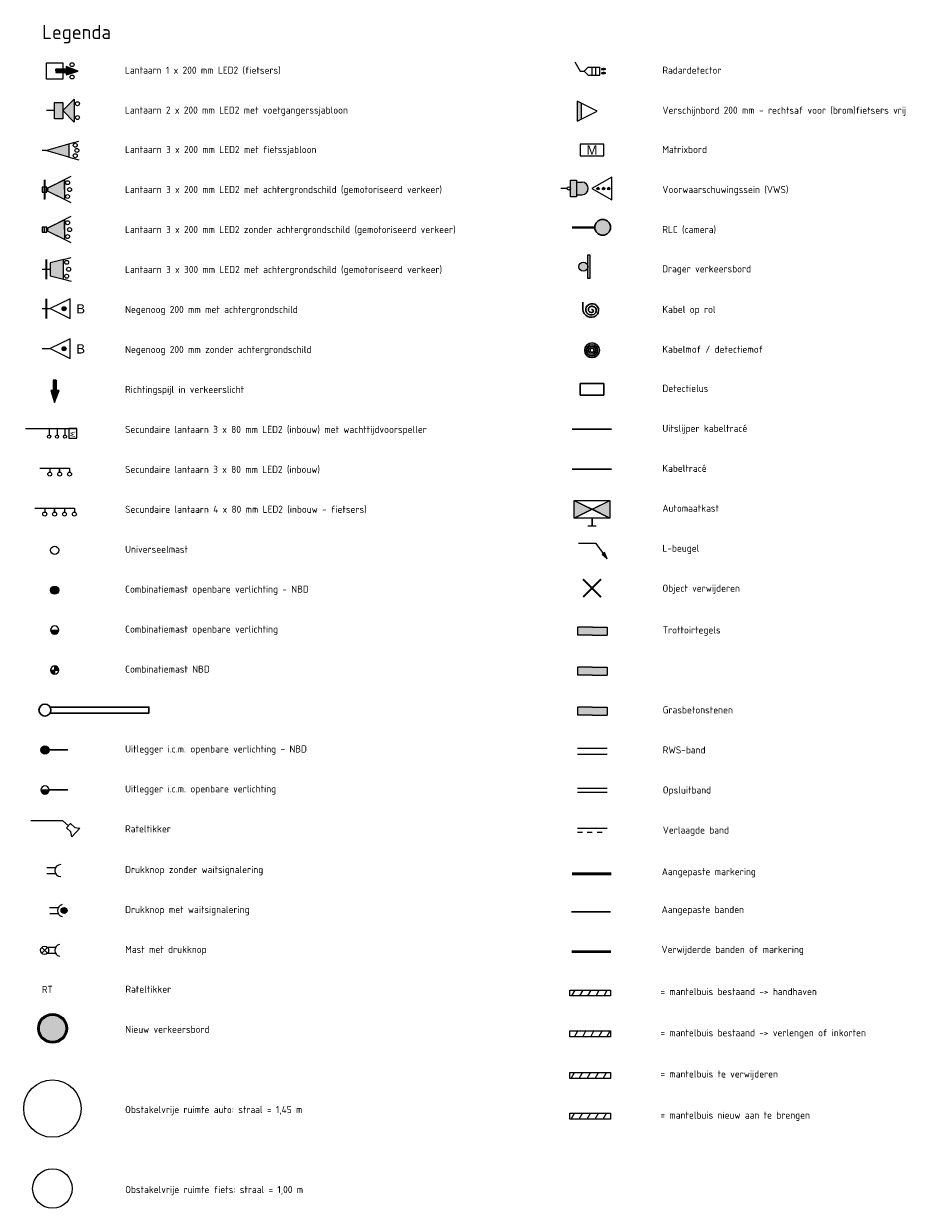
# Model space of a CAD drawing. Header units: metres. Extents: x 196669 to 197699, y 355514 to 356669.
# Tile 15 of 20: x 197446 to 197491, y 355663 to 355722. Entities that reach past the tile are written whole.
import ezdxf
from ezdxf.enums import TextEntityAlignment as Align

# ---------------------------------------------------------------- set-up
doc = ezdxf.new("R2010")
doc.units = ezdxf.units.M
doc.linetypes.add('VH-OPSLUITBAND', pattern=[10, 4, -2, 2, -2])
doc.linetypes.add('VW-5050_STREEP', pattern=[1, 0.5, -0.5])
for name, color, linetype, lineweight in [('B-WE-KL-MANTELBUIS-G', 104, 'Continuous', 25), ('BT-A08 (markering - bestaand)', 7, 'Continuous', 13), ('BT-C06 (tekst)', 7, 'Continuous', 13), ('N-WE-KL-MANTELBUIS-G', 4, 'Continuous', 25), ('N-WE-KL-VRI-G', 30, 'Continuous', 30), ('N-WE-KL-VRI_KABEL-G', 30, 'Continuous', 30), ('N-WE-KL-VRI_UITSLIJPER-G', 130, 'Continuous', 30), ('N-WE-VH-KANTOPSLUITING_OPSLUITBAND-G', 7, 'VH-OPSLUITBAND', 13), ('N-WE-VH-KANTOPSLUITING_RWS-BAND-G', 7, 'Continuous', 13), ('N-WE-VH-KANTOPSLUITING_VERLAAGDE_BAND-G', 7, 'Continuous', 13), ('N-WE-VH-VERHARDING_BETONSTRAATSTEEN-G', 7, 'Continuous', 13), ('N-WE-VH-VERHARDING_GRASBETONSTEEN-G', 7, 'Continuous', 13), ('N-WE-VH-VERHARDING_TEGEL-G', 7, 'Continuous', 13), ('N-WE-VW-MARKERING_LANGS_STREEP_DOORGETROKKEN_015-G', 1, 'Continuous', 13), ('N-WE-VW-VERKEERSTEKEN_BORD_D-S', 7, 'Continuous', 30), ('N-WE-VW-VERKEERSTEKEN_DRAAGCONSTRUCTIE-G', 7, 'Continuous', 30), ('N-WE-VW-VERKEERSTEKEN_DRAAGCONSTRUCTIE-S', 7, 'Continuous', 30), ('N-WE-VW-VRI-SYMBOOL-G', 7, 'Continuous', 13), ('N-WE-VW-VRI-V', 7, 'Continuous', 30), ('N-WE-VW-VRI_DETECTIELUS-G', 3, 'Continuous', 30), ('V-WE-KL-MANTELBUIS-G', 1, 'Continuous', 25), ('vh-nw-randverharding', 6, 'Continuous', 30), ('X-XX-AL-OBSTAKEL VRIJE ZONE MAST', 5, 'Continuous', 0), ('X-XX-AL-T18', 7, 'Continuous', 13)]:
    doc.layers.add(name, color=color, linetype=linetype, lineweight=lineweight)
doc.layers.add('VRI-Lantaarn', color=7, linetype='Continuous', lineweight=0, true_color=0x000000)
doc.styles.add('Arial', font='arial.ttf')
doc.styles.add('ISO', font='ISO.shx')
doc.styles.add('NLCS-ISO-M200-T18', font='NLCS-ISO.ttf', dxfattribs={"height": 0.36})

# ---------------------------------------------------------------- blocks, each defined once
blk = doc.blocks.new('SVW-VERKEERSTEKEN_DRAAGCONSTRUCTIE_STATISCH_1')
at = {"layer": 'N-WE-VW-VERKEERSTEKEN_DRAAGCONSTRUCTIE-G', "linetype": 'Continuous', "lineweight": 0, "extrusion": (0, 0, -1)}
h = blk.add_hatch(color=256, dxfattribs=at)
h.paths.add_polyline_path([(-0.031, -0.254, 0.035523), (0.006, -0.256, 0.024737), (0.031, -0.254), (0.658, -0.254), (0.658, -0.368), (-0.665, -0.368), (-0.665, -0.254)])
h.paths.add_polyline_path([(-0.031, -0.254, -0.931391), (-0.006, 0.256, -0.951721), (0.031, -0.254)])
at = {"layer": 'N-WE-VW-VERKEERSTEKEN_DRAAGCONSTRUCTIE-G', "linetype": 'Continuous', "lineweight": 0}
blk.add_hatch(color=256, dxfattribs=at).paths.add_polyline_path([(0.665, -0.368), (0.665, -0.254), (0.031, -0.254, -0.035523), (-0.006, -0.256, -0.024737), (-0.031, -0.254), (-0.658, -0.254), (-0.658, -0.368)])
blk.add_circle((0, 0), 0.256, dxfattribs=at)
blk.add_3dface([(-0.658, -0.254), (0.665, -0.254), (0.665, -0.368), (-0.658, -0.368)], dxfattribs=at)
blk = doc.blocks.new('Combinatiemast openbare verlichting - NBD_1')
at = {"layer": 'N-WE-VW-VRI-SYMBOOL-G', "linetype": 'Continuous', "extrusion": (0, 0, -1)}
blk.add_hatch(color=256, dxfattribs=at).paths.add_polyline_path([(0.207, 0, 1), (-0.207, 0, 1)])
at = {"layer": 'N-WE-VW-VRI-SYMBOOL-G'}
blk.add_circle((0, 0), 0.207, dxfattribs=at)
blk = doc.blocks.new('Combinatiemast openbare verlichting_2')
at = {"layer": 'N-WE-VW-VRI-SYMBOOL-G', "linetype": 'Continuous'}
blk.add_hatch(color=256, dxfattribs=at).paths.add_polyline_path([(-0.207, 0, 1), (0.207, 0)])
at = {"layer": 'N-WE-VW-VRI-SYMBOOL-G'}
blk.add_line((-0.207, 0), (0.207, 0), dxfattribs=at)
for start, end in [(360, 180), (180, 360)]:
    blk.add_arc((0, 0), 0.207, start, end, dxfattribs=at)
blk = doc.blocks.new('Combinatiemast NBD_1')
at = {"layer": 'N-WE-VW-VRI-SYMBOOL-G', "linetype": 'Continuous', "extrusion": (0, 0, -1)}
blk.add_hatch(color=256, dxfattribs=at).paths.add_polyline_path([(0.207, 0), (0, 0), (0, -0.207, 0.414214)])
at = {"layer": 'N-WE-VW-VRI-SYMBOOL-G', "linetype": 'Continuous'}
blk.add_hatch(color=256, dxfattribs=at).paths.add_polyline_path([(0.207, 0, 0.414214), (0, 0.207), (0, 0)])
at = {"layer": 'N-WE-VW-VRI-SYMBOOL-G'}
for p, q in [((-0.207, 0), (0, 0)), ((0, 0), (0, 0.207)), ((0, -0.207), (0, 0)), ((0, 0), (0.207, 0))]:
    blk.add_line(p, q, dxfattribs=at)
for start, end in [(90, 180), (180, 270), (360, 90), (270, 360)]:
    blk.add_arc((0, 0), 0.207, start, end, dxfattribs=at)
blk = doc.blocks.new('V_MAST_3_1')
at = {"color": 0, "linetype": 'ByBlock', "lineweight": -2}
blk.add_circle((0, 0), 0.3, dxfattribs=at)
blk = doc.blocks.new('uitlegger_1')
at = {"color": 0, "linetype": 'ByBlock', "lineweight": -2, "ltscale": 0.2, "flags": 128}
blk.add_lwpolyline([(0.26, 0.15), (5.26, 0.15), (5.26, -0.15), (0.26, -0.15)], dxfattribs=at)
at = {"color": 0, "linetype": 'ByBlock', "lineweight": -2}
blk.add_blockref('V_MAST_3_1', (0, 0), dxfattribs=at)
blk = doc.blocks.new('Uitlegger i.c.m. openbare verlichting - NBD_1')
at = {"layer": 'N-WE-VW-VRI-SYMBOOL-G', "linetype": 'Continuous', "extrusion": (0, 0, -1)}
blk.add_hatch(color=256, dxfattribs=at).paths.add_polyline_path([(0.207, 0, 1), (-0.207, 0, 1)])
at = {"layer": 'N-WE-VW-VRI-SYMBOOL-G', "lineweight": 30}
blk.add_line((0.207, 0), (1.163, 0), dxfattribs=at)
at = {"layer": 'N-WE-VW-VRI-SYMBOOL-G'}
blk.add_circle((0, 0), 0.207, dxfattribs=at)
blk = doc.blocks.new('Uitlegger i.c.m. openbare verlichting_1')
at = {"layer": 'N-WE-VW-VRI-SYMBOOL-G', "linetype": 'Continuous'}
blk.add_hatch(color=256, dxfattribs=at).paths.add_polyline_path([(-0.207, 0, 1), (0.207, 0)])
at = {"layer": 'N-WE-VW-VRI-SYMBOOL-G'}
blk.add_line((-0.207, 0), (0.207, 0), dxfattribs=at)
at = {"layer": 'N-WE-VW-VRI-SYMBOOL-G', "lineweight": 30}
blk.add_line((0.207, 0), (1.163, 0), dxfattribs=at)
at = {"layer": 'N-WE-VW-VRI-SYMBOOL-G'}
for start, end in [(360, 180), (180, 360)]:
    blk.add_arc((0, 0), 0.207, start, end, dxfattribs=at)
blk = doc.blocks.new('Rateltikker_1')
at = {"layer": 'N-WE-VW-VRI-SYMBOOL-G', "flags": 128}
blk.add_lwpolyline([(1.757, 0.787), (1.383, 0.857), (0, 0)], dxfattribs=at)
blk.add_lwpolyline([(2.079, 0.879), (2.303, 0.99), (2.193, 0.4), (2.024, 0.584), (1.729, 0.639), (1.784, 0.934)], close=True, dxfattribs=at)
blk = doc.blocks.new('Drukknop zonder waitsignalering_1')
for p, q in [((0.142, 0.15), (0.582, 0.15)), ((0.142, -0.15), (0.582, -0.15))]:
    blk.add_line(p, q)
at = {"layer": 'N-WE-VW-VRI-SYMBOOL-G'}
blk.add_arc((0.849, 0), 0.306, 90, 270, dxfattribs=at)
blk = doc.blocks.new('Drukknop met waitsignalering_1')
at = {"layer": 'N-WE-VW-VRI-SYMBOOL-G', "linetype": 'Continuous', "extrusion": (0, 0, -1)}
blk.add_hatch(color=256, dxfattribs=at).paths.add_polyline_path([(-1.018, 0.002, 1), (-0.718, 0.002, 1)])
at = {"layer": 'N-WE-VW-VRI-SYMBOOL-G'}
for p, q in [((0.134, 0.157), (0.574, 0.157)), ((0.15, -0.143), (0.565, -0.143))]:
    blk.add_line(p, q, dxfattribs=at)
blk.add_circle((0.868, 0.002), 0.15, dxfattribs=at)
blk.add_arc((0.836, 0), 0.306, 101.09443, 258.90557, dxfattribs=at)
blk = doc.blocks.new('Universeelmast_1')
at = {"layer": 'N-WE-VW-VRI-SYMBOOL-G'}
blk.add_circle((0, 0), 0.207, dxfattribs=at)
blk = doc.blocks.new('Secundaire lantaarn 4 x 80 mm LED2 (inbouw - fietsers)_1')
at = {"layer": 'N-WE-VW-VRI-SYMBOOL-G'}
for p, q in [((0, 0), (2, -0.004)), ((0.5, -0.001), (0.5, -0.201)), ((1, -0.202), (1, -0.002)), ((1, -0.002), (1, -0.202)), ((1.5, -0.003), (1.5, -0.203)), ((2, -0.004), (2, -0.204))]:
    blk.add_line(p, q, dxfattribs=at)
for centre in [(0.5, -0.301), (1, -0.302), (1.5, -0.303), (2, -0.304)]:
    blk.add_circle(centre, 0.1, dxfattribs=at)
blk = doc.blocks.new('Secundaire lantaarn 3 x 80 mm LED2 (inbouw)_1')
at = {"layer": 'N-WE-VW-VRI-SYMBOOL-G'}
for p, q in [((0, 0), (1.5, -0.003)), ((0.5, -0.001), (0.5, -0.201)), ((1, -0.002), (1, -0.202)), ((1, -0.202), (1, -0.002)), ((1.5, -0.003), (1.5, -0.203))]:
    blk.add_line(p, q, dxfattribs=at)
for centre in [(0.5, -0.301), (1, -0.302), (1.5, -0.303)]:
    blk.add_circle(centre, 0.1, dxfattribs=at)
blk = doc.blocks.new('Negenoog 200 mm zonder achtergrondschild_1')
at = {"layer": 'N-WE-VW-VRI-SYMBOOL-G', "linetype": 'Continuous', "extrusion": (0, 0, -1)}
h = blk.add_hatch(color=256, dxfattribs=at)
edge = h.paths.add_edge_path()
edge.add_arc((-1.108, -0.008), 0.1, 0, 360)
at = {"layer": 'N-WE-VW-VRI-SYMBOOL-G'}
for p, q in [((0, 0), (0.413, -0.002)), ((1.413, 0.498), (0.413, -0.002)), ((1.413, -0.499), (1.413, 0.498)), ((0.413, -0.002), (1.413, -0.499))]:
    blk.add_line(p, q, dxfattribs=at)
blk.add_circle((1.108, -0.008), 0.1, dxfattribs=at)
at = {"layer": 'N-WE-VW-VRI-SYMBOOL-G', "linetype": 'Continuous', "style": 'Arial'}
blk.add_text('B', height=0.47, rotation=0.00004, dxfattribs=at).set_placement((2.171, -0.014), align=Align.MIDDLE_RIGHT)
blk = doc.blocks.new('A$C66B47F79_1')
at = {"layer": 'VRI-Lantaarn', "linetype": 'Continuous'}
blk.add_line((0, -0.5), (0, 0.5), dxfattribs=at)
at = {"layer": 'VRI-Lantaarn', "linetype": 'Continuous', "const_width": 0.1, "flags": 128}
blk.add_lwpolyline([(0, 0.5), (0, -0.5)], dxfattribs=at)
blk = doc.blocks.new('Negenoog 200 mm met achtergrondschild_1')
at = {"layer": 'N-WE-VW-VRI-SYMBOOL-G', "linetype": 'Continuous', "extrusion": (0, 0, -1)}
blk.add_hatch(color=256, dxfattribs=at).paths.add_polyline_path([(-1.208, -0.008, 1), (-1.008, -0.008, 1)])
at = {"layer": 'N-WE-VW-VRI-SYMBOOL-G'}
for p, q in [((0, 0), (0.413, -0.002)), ((1.413, 0.498), (0.413, -0.002)), ((1.413, -0.499), (1.413, 0.498)), ((0.413, -0.002), (1.413, -0.499))]:
    blk.add_line(p, q, dxfattribs=at)
blk.add_circle((1.108, -0.008), 0.1, dxfattribs=at)
blk.add_blockref('A$C66B47F79_1', (0.21, -0.007), dxfattribs=at)
at = {"layer": 'N-WE-VW-VRI-SYMBOOL-G', "linetype": 'Continuous', "style": 'Arial'}
blk.add_text('B', height=0.47, rotation=0.00004, dxfattribs=at).set_placement((2.171, -0.014), align=Align.MIDDLE_RIGHT)
blk = doc.blocks.new('Lantaarn 3 x 200 mm LED2 zonder achtergrondschild (gemotoriseerd verkeer)_1')
at = {"layer": 'N-WE-VW-VRI-SYMBOOL-G', "linetype": 'Continuous'}
h = blk.add_hatch(color=256, dxfattribs=at)
h.paths.add_polyline_path([(0.245, -0.123), (0, -0.123), (0, 0.123), (0.245, 0.123)])
h.paths.add_polyline_path([(0.301, 0.089, -0.116434), (0.323, 0, -0.116434), (0.301, -0.089), (1.123, -0.5), (1.123, 0.5)])
blk.add_hatch(color=256, dxfattribs=at).paths.add_polyline_path([(0.323, 0, 0.116434), (0.301, 0.089), (0.245, 0.061), (0.245, -0.061), (0.301, -0.089, 0.116434)])
at = {"layer": 'N-WE-VW-VRI-SYMBOOL-G'}
for p, q in [((0.245, 0.061), (1.473, 0.675)), ((0.123, -0.123), (0.123, 0.123)), ((1.123, 0.5), (0.245, 0.061)), ((1.123, 0.5), (1.123, -0.5)), ((1.123, 0), (1.123, 0.5)), ((1.473, -0.675), (0.245, -0.061)), ((1.123, -0.5), (0.245, -0.061)), ((1.123, 0), (1.123, -0.5))]:
    blk.add_line(p, q, dxfattribs=at)
for centre in [(1.288, 0.35), (1.388, 0), (1.288, -0.35)]:
    blk.add_circle(centre, 0.1, dxfattribs=at)
blk.add_3dface([(0, 0.123), (0, -0.123), (0.245, -0.123), (0.245, 0.123)], dxfattribs=at)
blk = doc.blocks.new('Lantaarn 3 x 200 mm LED2 met achtergrondschild (gemotoriseerd verkeer)_1')
at = {"layer": 'N-WE-VW-VRI-SYMBOOL-G', "linetype": 'Continuous'}
h = blk.add_hatch(color=256, dxfattribs=at)
h.paths.add_polyline_path([(0, -0.123), (0, 0.123), (0.245, 0.123), (0.245, -0.123)])
h.paths.add_polyline_path([(0.301, 0.089, -0.116434), (0.323, 0, -0.116434), (0.301, -0.089), (1.123, -0.5), (1.123, 0), (1.123, 0.5)])
blk.add_hatch(color=256, dxfattribs=at).paths.add_polyline_path([(0.323, 0, 0.116434), (0.301, 0.089), (0.245, 0.061), (0.245, -0.061), (0.301, -0.089, 0.116434)])
at = {"layer": 'N-WE-VW-VRI-SYMBOOL-G'}
for p, q in [((0.245, 0.061), (1.473, 0.675)), ((0.123, -0.123), (0.123, 0.123)), ((1.123, 0.5), (0.245, 0.061)), ((1.123, 0), (1.123, 0.5)), ((1.123, 0.5), (1.123, -0.5)), ((1.123, 0), (1.123, -0.5)), ((1.123, -0.5), (0.245, -0.061)), ((1.473, -0.675), (0.245, -0.061))]:
    blk.add_line(p, q, dxfattribs=at)
for centre in [(1.288, 0.35), (1.388, 0), (1.288, -0.35)]:
    blk.add_circle(centre, 0.1, dxfattribs=at)
blk.add_3dface([(0, 0.123), (0, -0.123), (0.245, -0.123), (0.245, 0.123)], dxfattribs=at)
blk.add_blockref('A$C66B47F79_1', (0.123, 0), dxfattribs=at)
blk = doc.blocks.new('Lantaarn 3 x 200 mm LED2 met fietssjabloon_1')
at = {"layer": 'N-WE-VW-VRI-SYMBOOL-G'}
for p, q in [((0.186, 0), (0, 0)), ((1.343, 0.331), (1.859, 0.469)), ((1.343, -0.331), (1.859, -0.469))]:
    blk.add_line(p, q, dxfattribs=at)
at = {"layer": 'N-WE-VW-VRI-SYMBOOL-G', "flags": 128}
blk.add_lwpolyline([(0.186, 0), (1.343, 0.331), (1.343, -0.331)], close=True, dxfattribs=at)
at = {"layer": 'N-WE-VW-VRI-SYMBOOL-G'}
for centre in [(1.674, 0.265), (1.757, 0), (1.674, -0.265)]:
    blk.add_circle(centre, 0.1, dxfattribs=at)
blk.add_solid([(0.186, 0), (1.343, 0.331), (1.343, -0.331)], dxfattribs=at)
blk = doc.blocks.new('Lantaarn 1 x 200 mm LED2 (fietsers)_1')
at = {"layer": 'N-WE-VW-VRI-SYMBOOL-G'}
for p, q in [((0.478, 0.005), (0.478, 0.078)), ((0.478, 0.078), (1.001, 0.078)), ((0.478, 0.005), (0.478, -0.087)), ((1.001, 0.215), (1.001, 0.078)), ((1.606, -0.02), (1.001, 0.215)), ((1.001, 0.215), (1.001, 0.078)), ((0.478, -0.087), (1.001, -0.087)), ((1.001, -0.205), (1.606, -0.02)), ((1.001, -0.087), (1.001, -0.205)), ((1.001, -0.087), (1.001, -0.205))]:
    blk.add_line(p, q, dxfattribs=at)
at = {"layer": 'N-WE-VW-VRI-SYMBOOL-G', "flags": 128}
for points in [[(0.478, 0.078), (0.478, -0.087), (1.001, -0.087), (1.001, 0.078)], [(1.001, -0.205), (1.606, -0.02), (1.001, 0.215)]]:
    blk.add_lwpolyline(points, close=True, dxfattribs=at)
at = {"layer": 'N-WE-VW-VRI-SYMBOOL-G'}
for centre in [(1.298, 0.313), (1.298, -0.312)]:
    blk.add_circle(centre, 0.1, dxfattribs=at)
at = {"layer": 'N-WE-VW-VRI-SYMBOOL-G', "extrusion": (0, 0, -1)}
blk.add_solid([(-0.478, 0.078), (-0.478, -0.087), (-1.001, 0.078), (-1.001, -0.087)], dxfattribs=at)
at = {"layer": 'N-WE-VW-VRI-SYMBOOL-G'}
blk.add_solid([(1.001, -0.205), (1.606, -0.02), (1.001, 0.215)], dxfattribs=at)
blk.add_3dface([(0, 0.413), (0.827, 0.413), (0.827, -0.413), (0, -0.413)], dxfattribs=at)
blk = doc.blocks.new('Mast met drukknop_1')
at = {"layer": 'N-WE-VW-VRI-SYMBOOL-G'}
for p, q in [((-0.146, -0.146), (0.146, 0.146)), ((-0.146, 0.146), (0.146, -0.146)), ((0.142, 0.15), (0.556, 0.15)), ((0.143, -0.15), (0.548, -0.15))]:
    blk.add_line(p, q, dxfattribs=at)
blk.add_circle((0, 0), 0.207, dxfattribs=at)
blk.add_arc((0.818, -0.007), 0.306, 101.09443, 258.90557, dxfattribs=at)
blk = doc.blocks.new('Radardetector_1')
at = {"layer": 'N-WE-VW-VRI-SYMBOOL-G'}
for p, q in [((0, 0), (0.273, -0.48)), ((0.273, -0.48), (0.473, -0.48)), ((0.473, -0.48), (0.673, -0.28)), ((0.473, -0.48), (0.673, -0.68)), ((0.673, -0.28), (0.873, -0.28)), ((0.873, -0.68), (0.873, -0.28)), ((0.873, -0.28), (1.073, -0.28)), ((1.073, -0.68), (1.073, -0.28)), ((1.073, -0.28), (1.273, -0.28)), ((1.273, -0.68), (1.273, -0.28)), ((1.353, -0.363), (1.457, -0.362)), ((1.353, -0.363), (1.353, -0.396)), ((1.353, -0.396), (1.458, -0.395)), ((1.353, -0.563), (1.457, -0.562)), ((1.353, -0.563), (1.353, -0.596)), ((1.353, -0.596), (1.458, -0.595)), ((1.457, -0.334), (1.457, -0.362)), ((1.578, -0.38), (1.457, -0.334)), ((1.457, -0.334), (1.457, -0.362)), ((1.457, -0.534), (1.457, -0.562)), ((1.578, -0.58), (1.457, -0.534)), ((1.457, -0.534), (1.457, -0.562)), ((1.458, -0.418), (1.578, -0.38)), ((1.458, -0.395), (1.458, -0.418)), ((1.458, -0.395), (1.458, -0.418)), ((1.458, -0.618), (1.578, -0.58)), ((1.458, -0.595), (1.458, -0.618)), ((1.458, -0.595), (1.458, -0.618)), ((0.673, -0.68), (0.873, -0.68)), ((0.873, -0.68), (1.073, -0.68)), ((1.073, -0.68), (1.273, -0.68))]:
    blk.add_line(p, q, dxfattribs=at)
at = {"layer": 'N-WE-VW-VRI-SYMBOOL-G', "flags": 128}
for points in [[(1.353, -0.363), (1.353, -0.396), (1.458, -0.395), (1.457, -0.362)], [(1.353, -0.563), (1.353, -0.596), (1.458, -0.595), (1.457, -0.562)], [(1.458, -0.418), (1.578, -0.38), (1.457, -0.334)], [(1.458, -0.618), (1.578, -0.58), (1.457, -0.534)]]:
    blk.add_lwpolyline(points, close=True, dxfattribs=at)
at = {"layer": 'N-WE-VW-VRI-SYMBOOL-G', "extrusion": (0, 0, -1)}
for points in [[(-1.353, -0.363), (-1.353, -0.396), (-1.457, -0.362), (-1.458, -0.395)], [(-1.353, -0.563), (-1.353, -0.596), (-1.457, -0.562), (-1.458, -0.595)], [(-1.458, -0.418), (-1.578, -0.38), (-1.457, -0.334)], [(-1.458, -0.618), (-1.578, -0.58), (-1.457, -0.534)]]:
    blk.add_solid(points, dxfattribs=at)
blk = doc.blocks.new('L-beugel_1')
at = {"layer": 'N-WE-VW-VRI-SYMBOOL-G', "linetype": 'Continuous', "extrusion": (0, 0, -1)}
blk.add_hatch(color=256, dxfattribs=at).paths.add_polyline_path([(-1.439, -0.772), (-1.318, -0.465), (-1.188, -0.559)])
at = {"layer": 'N-WE-VW-VRI-SYMBOOL-G'}
for p, q in [((0.884, 0), (0, 0)), ((1.253, -0.512), (0.884, 0)), ((1.318, -0.465), (1.188, -0.559)), ((1.439, -0.772), (1.188, -0.559)), ((1.439, -0.772), (1.253, -0.512)), ((1.439, -0.772), (1.318, -0.465))]:
    blk.add_line(p, q, dxfattribs=at)
blk = doc.blocks.new('N-SVW-VERKEERSTEKEN_BORD_D02R-SO')
at = {"linetype": 'Continuous', "true_color": 0x007dc8, "extrusion": (0, 0, -1)}
blk.add_hatch(color=152, dxfattribs=at).paths.add_polyline_path([(2.18, 1.41), (1.37, 2.22), (0, 0.85), (0, 3.35, -0.414322), (3.35, 0, -0.414105), (0, -3.35), (0, -1.59), (1.9, -1.25, 0.656866), (1.99, -0.84), (0.72, -0.05)])
at = {"linetype": 'Continuous', "true_color": 0x007dc8}
for points in [[(3.36, 1.15), (3.55, 1.22, 0.577878), (-2.83, 2.46), (-2.68, 2.33, -0.577878)], [(0, 3.35), (0, 0.85), (0.09, 0.76), (0.86, 2, -0.66261), (1.28, 1.94), (1.93, -1.63, -0.52003), (1.67, -1.89), (0, -1.59), (0, -3.35, 0.414322), (3.35, 0, 0.414105)], [(-2.68, 2.33), (-2.83, 2.46, 0.180494), (-3.75, 0, 0.414214), (0, -3.75), (0, -3.55, -0.414214), (-3.55, 0, -0.180494)], [(3.75, 0, 0.083022), (3.55, 1.22), (3.36, 1.15, -0.083022), (3.55, 0, -0.414214), (0, -3.55), (0, -3.75, 0.414214)]]:
    blk.add_hatch(color=152, dxfattribs=at).paths.add_polyline_path(points)
at = {"linetype": 'Continuous', "true_color": 0xffffff}
for points in [[(-2.68, 2.33), (-2.53, 2.19, -0.577878), (3.17, 1.09), (3.36, 1.15, 0.577878)], [(0, 0.85), (-1.37, 2.22), (-2.18, 1.41), (-0.72, -0.05), (-1.99, -0.84, 0.656866), (-1.9, -1.25), (0, -1.59)], [(1.28, 1.94, 0.66261), (0.86, 2), (0.09, 0.76), (0, 0.85), (0, -1.59), (1.67, -1.89, 0.52003), (1.93, -1.63)], [(3.36, 1.15), (3.17, 1.09, -0.083022), (3.35, 0, -0.414214), (0, -3.35), (0, -3.55, 0.414214), (3.55, 0, 0.083022)]]:
    blk.add_hatch(color=7, dxfattribs=at).paths.add_polyline_path(points)
at = {"linetype": 'Continuous', "true_color": 0xffffff, "extrusion": (0, 0, -1)}
blk.add_hatch(color=7, dxfattribs=at).paths.add_polyline_path([(3.35, 0, 0.180494), (2.53, 2.19), (2.68, 2.33, -0.180494), (3.55, 0, -0.414214), (0, -3.55), (0, -3.35, 0.414214)])
at = {"color": 152, "lineweight": 0, "true_color": 0x007dc8}
blk.add_circle((0, 0), 3.75, dxfattribs=at)
at = {"color": 7, "lineweight": 0, "true_color": 0xffffff}
for radius in [3.55, 3.35]:
    blk.add_circle((0, 0), radius, dxfattribs=at)
blk = doc.blocks.new('Richtingspijl in verkeerslicht_3')
at = {"layer": 'N-WE-VW-VRI-SYMBOOL-G'}
for p, q in [((-0.2, 0), (-0.016, -0.605)), ((-0.083, 0), (-0.2, 0)), ((-0.083, 0), (-0.2, 0)), ((0.083, 0.523), (-0.083, 0.523)), ((-0.083, 0.523), (-0.083, 0)), ((0.083, 0.523), (0.083, 0)), ((-0.016, -0.605), (0.219, 0)), ((0.219, 0), (0.083, 0)), ((0.219, 0), (0.083, 0))]:
    blk.add_line(p, q, dxfattribs=at)
at = {"layer": 'N-WE-VW-VRI-SYMBOOL-G', "flags": 128}
for points in [[(-0.2, 0), (-0.016, -0.605), (0.219, 0)], [(0.083, 0.523), (-0.083, 0.523), (-0.083, 0), (0.083, 0)]]:
    blk.add_lwpolyline(points, close=True, dxfattribs=at)
at = {"layer": 'N-WE-VW-VRI-SYMBOOL-G', "extrusion": (0, 0, -1)}
blk.add_solid([(0.2, 0), (0.016, -0.605), (-0.219, 0)], dxfattribs=at)
at = {"layer": 'N-WE-VW-VRI-SYMBOOL-G'}
blk.add_solid([(0.083, 0.523), (-0.083, 0.523), (0.083, 0), (-0.083, 0)], dxfattribs=at)
blk = doc.blocks.new('Lantaarn 3 x 300 mm LED2 met achtergrondschild (gemotoriseerd verkeer)_1')
at = {"layer": 'N-WE-VW-VRI-SYMBOOL-G'}
for p, q in [((0, 0), (0.413, -0.002)), ((0.413, 0.324), (0.413, -0.337)), ((1.075, 0.49), (1.473, 0.589)), ((1.075, -0.503), (1.473, -0.602))]:
    blk.add_line(p, q, dxfattribs=at)
at = {"layer": 'N-WE-VW-VRI-SYMBOOL-G', "flags": 128}
blk.add_lwpolyline([(0.413, 0.324), (0.413, -0.337), (1.075, -0.503), (1.075, 0.49)], close=True, dxfattribs=at)
at = {"layer": 'N-WE-VW-VRI-SYMBOOL-G'}
for centre in [(1.24, 0.345), (1.34, -0.005), (1.24, -0.355)]:
    blk.add_circle(centre, 0.1, dxfattribs=at)
blk.add_solid([(0.413, 0.324), (0.413, -0.337), (1.075, 0.49), (1.075, -0.503)], dxfattribs=at)
blk.add_blockref('A$C66B47F79_1', (0.21, -0.007), dxfattribs=at)
blk = doc.blocks.new('*U980')
at = {"layer": 'N-WE-VW-VRI-SYMBOOL-G'}
for p, q in [((-1.323, 0.25), (1.277, 0.25)), ((-0.123, 0.25), (-0.123, -0.09)), ((0.277, 0.25), (0.277, -0.09)), ((0.677, 0.25), (0.677, -0.09))]:
    blk.add_line(p, q, dxfattribs=at)
at = {"layer": 'N-WE-VW-VRI-SYMBOOL-G', "flags": 128}
blk.add_lwpolyline([(0.877, -0.25), (1.277, -0.25), (1.277, 0.25), (0.877, 0.25)], close=True, dxfattribs=at)
at = {"layer": 'N-WE-VW-VRI-SYMBOOL-G'}
for centre in [(-0.123, -0.17), (0.277, -0.17), (0.677, -0.17)]:
    blk.add_circle(centre, 0.08, dxfattribs=at)
at = {"layer": 'N-WE-VW-VRI-SYMBOOL-G', "style": 'ISO'}
blk.add_text('W', height=0.25, rotation=270, dxfattribs=at).set_placement((0.948, 0.1))

msp = doc.modelspace()

# ---------------------------------------------------------------- hatches: boundary and pattern name
at = {"layer": 'B-WE-KL-MANTELBUIS-G', "linetype": 'Continuous'}
h = msp.add_hatch(dxfattribs=at)
h.set_pattern_fill('ANSI31', color=256, scale=0.01, pattern_type=2)
h.set_pattern_definition([(61.43264, (63997.0608, 116805.4673), (-0.3137018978, 0.17080406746), [])])
h.paths.add_polyline_path([(197475.437, 355673.314), (197475.437, 355673.614), (197473.374, 355673.614), (197473.374, 355673.314)])
h = msp.add_hatch(dxfattribs=at)
h.set_pattern_fill('ANSI31', color=30, scale=0.01, pattern_type=2)
h.set_pattern_definition([(61.43264, (63997.3284, 116861.14935), (-0.3137018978, 0.17080406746), [])])
h.paths.add_polyline_path([(197475.437, 355671.244), (197475.437, 355671.544), (197473.374, 355671.544), (197473.374, 355671.244)])
at = {"layer": 'N-WE-KL-MANTELBUIS-G', "linetype": 'Continuous'}
h = msp.add_hatch(dxfattribs=at)
h.set_pattern_fill('ANSI31', color=130, scale=0.01, pattern_type=2)
h.set_pattern_definition([(61.43264, (63997.0608, 116800.79883), (-0.3137018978, 0.17080406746), [])])
h.paths.add_polyline_path([(197475.437, 355667.082), (197475.437, 355667.382), (197473.374, 355667.382), (197473.374, 355667.082)])
at = {"layer": 'N-WE-VH-VERHARDING_BETONSTRAATSTEEN-G', "linetype": 'Continuous', "extrusion": (0, 0, -1)}
msp.add_hatch(color=141, dxfattribs=at).paths.add_polyline_path([(-197475.263, 355689.544), (-197474.514, 355689.544), (-197473.764, 355689.545), (-197473.765, 355689.945), (-197474.514, 355689.944), (-197475.263, 355689.944)])
at = {"layer": 'N-WE-VH-VERHARDING_GRASBETONSTEEN-G', "linetype": 'Continuous', "extrusion": (0, 0, -1)}
msp.add_hatch(color=61, dxfattribs=at).paths.add_polyline_path([(-197475.262, 355687.519), (-197475.262, 355687.919), (-197474.513, 355687.919), (-197473.763, 355687.92), (-197473.763, 355687.52), (-197474.512, 355687.519)])
at = {"layer": 'N-WE-VH-VERHARDING_TEGEL-G', "linetype": 'Continuous', "extrusion": (0, 0, -1)}
msp.add_hatch(color=51, dxfattribs=at).paths.add_polyline_path([(-197475.265, 355691.569), (-197475.265, 355691.969), (-197474.516, 355691.97), (-197473.766, 355691.97), (-197473.766, 355691.57), (-197474.515, 355691.57)])
at = {"layer": 'N-WE-VW-VRI-SYMBOOL-G', "linetype": 'Continuous'}
for points in [[(197473.754, 355717.574), (197473.754, 355718.571), (197473.954, 355718.472), (197473.954, 355717.674)], [(197474.005, 355713.833, 0.930034), (197474.005, 355714.488), (197473.707, 355714.488), (197473.707, 355714.586), (197473.402, 355714.586), (197473.402, 355713.736), (197473.707, 355713.736), (197473.707, 355713.833)], [(197474.005, 355713.833, 0.930034), (197474.005, 355714.488), (197473.707, 355714.488), (197473.707, 355714.586), (197473.402, 355714.586), (197473.402, 355713.736), (197473.707, 355713.736), (197473.707, 355713.833)], [(197474.865, 355714.157, 0.414214), (197474.803, 355714.219, 0.414214), (197474.741, 355714.157, 0.414214), (197474.803, 355714.094, 0.414214)], [(197475.144, 355714.157, 0.414214), (197475.082, 355714.219, 0.414214), (197475.02, 355714.157, 0.414214), (197475.082, 355714.094, 0.414214)], [(197475.405, 355714.157, 0.414214), (197475.343, 355714.219, 0.414214), (197475.28, 355714.157, 0.414214), (197475.343, 355714.094, 0.414214)]]:
    msp.add_hatch(color=256, dxfattribs=at).paths.add_polyline_path(points)
at = {"layer": 'N-WE-VW-VRI-SYMBOOL-G', "linetype": 'Continuous', "lineweight": 30}
msp.add_hatch(color=10, dxfattribs=at).paths.add_polyline_path([(197474.64, 355712.194, 1), (197475.44, 355712.194, 1)], flags=17)
at = {"layer": 'V-WE-KL-MANTELBUIS-G', "linetype": 'Continuous'}
h = msp.add_hatch(dxfattribs=at)
h.set_pattern_fill('ANSI31', color=10, scale=0.01, pattern_type=2)
h.set_pattern_definition([(61.43264, (63997.0608, 116802.8531), (-0.3137018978, 0.17080406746), [])])
h.paths.add_polyline_path([(197475.437, 355669.137), (197475.437, 355669.437), (197473.374, 355669.437), (197473.374, 355669.137)])

# ---------------------------------------------------------------- linework, layer by layer
at = {"layer": 'B-WE-KL-MANTELBUIS-G', "flags": 128}
msp.add_lwpolyline([(197475.437, 355673.314), (197473.374, 355673.314), (197473.374, 355673.614), (197475.437, 355673.614)], close=True, dxfattribs=at)
at = {"layer": 'B-WE-KL-MANTELBUIS-G', "color": 30, "flags": 128}
msp.add_lwpolyline([(197475.437, 355671.244), (197473.374, 355671.244), (197473.374, 355671.544), (197475.437, 355671.544)], close=True, dxfattribs=at)
at = {"layer": 'BT-A08 (markering - bestaand)', "const_width": 0.15, "flags": 128}
msp.add_lwpolyline([(197473.471, 355675.554), (197475.455, 355675.554)], dxfattribs=at)
at = {"layer": 'BT-C06 (tekst)', "color": 10, "linetype": 'Continuous', "lineweight": 13, "const_width": 0.1, "flags": 128}
for points in [[(197474.043, 355694.397), (197474.951, 355693.489)], [(197474.952, 355694.398), (197474.046, 355693.492)]]:
    msp.add_lwpolyline(points, dxfattribs=at)
at = {"layer": 'N-WE-KL-MANTELBUIS-G', "color": 130, "flags": 128}
msp.add_lwpolyline([(197475.437, 355667.082), (197473.374, 355667.082), (197473.374, 355667.382), (197475.437, 355667.382)], close=True, dxfattribs=at)
at = {"layer": 'N-WE-KL-VRI-G', "flags": 128}
msp.add_lwpolyline([(197475.48, 355699.956), (197473.519, 355699.956), (197473.495, 355699.956)], dxfattribs=at)
at = {"layer": 'N-WE-KL-VRI_KABEL-G', "color": 90}
msp.add_line((197474.036, 355708.044), (197474.036, 355708.404), dxfattribs=at)
for radius in [0.371, 0.281, 0.191, 0.102]:
    msp.add_circle((197474.499, 355705.976), radius, dxfattribs=at)
for centre, radius, start, end in [((197474.451, 355708.059), 0.415, 182.0248, 307.33425), ((197474.456, 355708.037), 0.277, 153.84418, 318.5839), ((197474.499, 355707.995), 0.335, 307.33425, 150.63558), ((197474.465, 355708.042), 0.151, 160.00028, 279.82349), ((197474.498, 355708.012), 0.193, 61.8292, 154.86124), ((197474.492, 355707.97), 0.0768, 269.10812, 110.53886), ((197474.506, 355707.99), 0.209, 319.26435, 66.40087)]:
    msp.add_arc(centre, radius, start, end, dxfattribs=at)
at = {"layer": 'N-WE-KL-VRI_UITSLIJPER-G', "color": 130, "flags": 128}
msp.add_lwpolyline([(197475.48, 355701.978), (197473.519, 355701.978), (197473.495, 355701.978)], dxfattribs=at)
at = {"layer": 'N-WE-VH-KANTOPSLUITING_OPSLUITBAND-G'}
for p, q in [((197473.761, 355683.619), (197475.26, 355683.618)), ((197473.762, 355683.819), (197475.26, 355683.818))]:
    msp.add_line(p, q, dxfattribs=at)
at = {"layer": 'N-WE-VH-KANTOPSLUITING_RWS-BAND-G'}
for p, q in [((197473.763, 355685.844), (197475.262, 355685.843)), ((197473.763, 355685.544), (197475.262, 355685.543))]:
    msp.add_line(p, q, dxfattribs=at)
at = {"layer": 'N-WE-VH-KANTOPSLUITING_VERLAAGDE_BAND-G'}
msp.add_line((197473.76, 355681.794), (197475.259, 355681.793), dxfattribs=at)
at = {"layer": 'N-WE-VH-KANTOPSLUITING_VERLAAGDE_BAND-G', "linetype": 'VW-5050_STREEP', "ltscale": 0.5}
msp.add_line((197473.76, 355681.594), (197475.259, 355681.593), dxfattribs=at)
at = {"layer": 'N-WE-VH-VERHARDING_BETONSTRAATSTEEN-G', "color": 252}
for p, q in [((197473.765, 355689.945), (197473.764, 355689.545)), ((197474.514, 355689.544), (197473.764, 355689.545)), ((197474.514, 355689.944), (197473.765, 355689.945)), ((197474.514, 355689.944), (197475.263, 355689.944)), ((197474.514, 355689.544), (197475.263, 355689.544)), ((197475.263, 355689.944), (197475.263, 355689.544))]:
    msp.add_line(p, q, dxfattribs=at)
at = {"layer": 'N-WE-VH-VERHARDING_GRASBETONSTEEN-G', "color": 252}
for p, q in [((197474.513, 355687.919), (197473.763, 355687.92)), ((197473.763, 355687.92), (197473.763, 355687.52)), ((197474.513, 355687.919), (197475.262, 355687.919)), ((197475.262, 355687.919), (197475.262, 355687.519)), ((197474.512, 355687.519), (197473.763, 355687.52)), ((197474.512, 355687.519), (197475.262, 355687.519))]:
    msp.add_line(p, q, dxfattribs=at)
at = {"layer": 'N-WE-VH-VERHARDING_TEGEL-G', "color": 252}
for p, q in [((197473.766, 355691.97), (197473.766, 355691.57)), ((197474.516, 355691.97), (197473.766, 355691.97)), ((197474.516, 355691.97), (197475.265, 355691.969)), ((197475.265, 355691.969), (197475.265, 355691.569)), ((197474.515, 355691.57), (197473.766, 355691.57)), ((197474.515, 355691.57), (197475.265, 355691.569))]:
    msp.add_line(p, q, dxfattribs=at)
at = {"layer": 'N-WE-VW-MARKERING_LANGS_STREEP_DOORGETROKKEN_015-G', "color": 10, "const_width": 0.15, "flags": 128}
msp.add_lwpolyline([(197475.47, 355679.487), (197473.509, 355679.487), (197473.486, 355679.487)], dxfattribs=at)
at = {"layer": 'N-WE-VW-VRI-SYMBOOL-G'}
for p, q in [((197447.722, 355718.1), (197448.301, 355718.678)), ((197473.954, 355718.472), (197473.754, 355718.571)), ((197473.754, 355718.571), (197473.754, 355717.574)), ((197474.754, 355718.074), (197473.954, 355718.472)), ((197473.954, 355718.472), (197473.954, 355717.674)), ((197447.309, 355718.1), (197446.896, 355718.1)), ((197447.722, 355718.1), (197448.301, 355717.521)), ((197473.754, 355717.574), (197473.954, 355717.674)), ((197473.954, 355717.674), (197474.754, 355718.074)), ((197475.096, 355716.406), (197473.896, 355716.406)), ((197473.896, 355716.406), (197473.896, 355715.806)), ((197475.096, 355715.806), (197475.096, 355716.406)), ((197473.896, 355715.806), (197475.096, 355715.806)), ((197473.233, 355714.164), (197472.922, 355714.164)), ((197473.707, 355714.488), (197474.005, 355714.488)), ((197473.707, 355713.833), (197474.005, 355713.833)), ((197474.64, 355712.195), (197473.493, 355712.194))]:
    msp.add_line(p, q, dxfattribs=at)
at = {"layer": 'N-WE-VW-VRI-SYMBOOL-G', "color": 7, "linetype": 'Continuous', "lineweight": 40}
msp.add_line((197474.64, 355712.195), (197473.493, 355712.194), dxfattribs=at)
at = {"layer": 'N-WE-VW-VRI-SYMBOOL-G', "color": 90}
for p, q in [((197473.599, 355698.384), (197475.399, 355698.384)), ((197473.599, 355698.384), (197475.399, 355697.484)), ((197473.599, 355697.484), (197475.399, 355698.384)), ((197473.599, 355697.484), (197473.599, 355698.384)), ((197475.399, 355698.384), (197475.399, 355697.484)), ((197475.399, 355697.484), (197473.599, 355697.484)), ((197474.501, 355697.485), (197474.501, 355697.116)), ((197474.291, 355697.088), (197474.499, 355697.088)), ((197474.5, 355697.088), (197474.708, 355697.088))]:
    msp.add_line(p, q, dxfattribs=at)
at = {"layer": 'N-WE-VW-VRI-SYMBOOL-G', "flags": 128}
for points in [[(197447.309, 355718.513), (197447.722, 355718.513), (197447.722, 355717.686), (197447.309, 355717.686)], [(197447.722, 355718.1), (197448.301, 355718.678), (197448.301, 355717.521)], [(197474.496, 355714.157), (197475.496, 355713.579), (197475.496, 355714.734)], [(197473.707, 355714.586), (197473.707, 355713.736), (197473.402, 355713.736), (197473.402, 355714.586)]]:
    msp.add_lwpolyline(points, close=True, dxfattribs=at)
at = {"layer": 'N-WE-VW-VRI-SYMBOOL-G', "color": 90, "flags": 128}
for points in [[(197473.599, 355698.384), (197474.499, 355697.934), (197473.599, 355697.484)], [(197474.499, 355697.934), (197475.399, 355698.384), (197475.399, 355697.484)]]:
    msp.add_lwpolyline(points, close=True, dxfattribs=at)
at = {"layer": 'N-WE-VW-VRI-SYMBOOL-G', "color": 90, "const_width": 0.06, "flags": 128}
for points in [[(197474.5, 355697.088), (197474.5, 355697.487)], [(197474.708, 355697.088), (197474.291, 355697.088)]]:
    msp.add_lwpolyline(points, dxfattribs=at)
at = {"layer": 'N-WE-VW-VRI-SYMBOOL-G'}
for centre, radius in [((197448.466, 355718.45), 0.1), ((197448.466, 355717.75), 0.1), ((197473.318, 355714.164), 0.0843), ((197474.803, 355714.157), 0.0623), ((197475.082, 355714.157), 0.0623), ((197475.343, 355714.157), 0.0623), ((197475.04, 355712.194), 0.4)]:
    msp.add_circle(centre, radius, dxfattribs=at)
at = {"layer": 'N-WE-VW-VRI-SYMBOOL-G', "color": 7, "linetype": 'Continuous', "lineweight": 30}
msp.add_circle((197475.04, 355712.194), 0.4, dxfattribs=at)
at = {"layer": 'N-WE-VW-VRI-SYMBOOL-G'}
msp.add_arc((197473.981, 355714.161), 0.328, 274.15227, 85.84773, dxfattribs=at)
at = {"layer": 'N-WE-VW-VRI-SYMBOOL-G', "extrusion": (0, 0, -1)}
msp.add_solid([(-197447.309, 355718.513), (-197447.722, 355718.513), (-197447.309, 355717.686), (-197447.722, 355717.686)], dxfattribs=at)
at = {"layer": 'N-WE-VW-VRI-SYMBOOL-G'}
msp.add_solid([(197447.722, 355718.1), (197448.301, 355718.678), (197448.301, 355717.521)], dxfattribs=at)
at = {"layer": 'N-WE-VW-VRI-SYMBOOL-G', "color": 90, "extrusion": (0, 0, -1)}
msp.add_solid([(-197473.599, 355698.384), (-197474.499, 355697.934), (-197473.599, 355697.484)], dxfattribs=at)
at = {"layer": 'N-WE-VW-VRI-SYMBOOL-G', "color": 90}
msp.add_solid([(197474.499, 355697.934), (197475.399, 355698.384), (197475.399, 355697.484)], dxfattribs=at)
at = {"layer": 'N-WE-VW-VRI_DETECTIELUS-G'}
for p, q in [((197475.099, 355704.3), (197473.899, 355704.3)), ((197473.899, 355704.3), (197473.899, 355703.7)), ((197475.099, 355703.7), (197475.099, 355704.3)), ((197473.899, 355703.7), (197475.099, 355703.7))]:
    msp.add_line(p, q, dxfattribs=at)
at = {"layer": 'V-WE-KL-MANTELBUIS-G', "color": 10, "flags": 128}
msp.add_lwpolyline([(197475.437, 355669.137), (197473.374, 355669.137), (197473.374, 355669.437), (197475.437, 355669.437)], close=True, dxfattribs=at)
at = {"layer": 'vh-nw-randverharding', "color": 210, "flags": 128}
msp.add_lwpolyline([(197475.437, 355677.569), (197473.476, 355677.569), (197473.453, 355677.569)], dxfattribs=at)
at = {"layer": 'X-XX-AL-OBSTAKEL VRIJE ZONE MAST'}
for centre, radius in [((197447.196, 355667.615), 1.45), ((197447.198, 355663.57), 1)]:
    msp.add_circle(centre, radius, dxfattribs=at)

# ---------------------------------------------------------------- block references
at = {"layer": 'N-WE-VW-VERKEERSTEKEN_BORD_D-S', "xscale": 0.2, "yscale": 0.2, "zscale": 0.2}
msp.add_blockref('N-SVW-VERKEERSTEKEN_BORD_D02R-SO', (197447.207, 355671.674), dxfattribs=at)
at = {"layer": 'N-WE-VW-VERKEERSTEKEN_DRAAGCONSTRUCTIE-S', "xscale": 0.8999999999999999, "yscale": 0.8999999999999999, "zscale": 0.8999999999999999, "rotation": 90.00000000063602}
msp.add_blockref('SVW-VERKEERSTEKEN_DRAAGCONSTRUCTIE_STATISCH_1', (197474.057, 355710.203), dxfattribs=at)
at = {"layer": 'N-WE-VW-VRI-SYMBOOL-G'}
for name, p in [('Lantaarn 1 x 200 mm LED2 (fietsers)_1', (197446.896, 355720.112)), ('Radardetector_1', (197473.627, 355720.574)), ('Lantaarn 3 x 200 mm LED2 met fietssjabloon_1', (197446.679, 355716.083)), ('Lantaarn 3 x 200 mm LED2 met achtergrondschild (gemotoriseerd verkeer)_1', (197446.679, 355714.105)), ('Lantaarn 3 x 200 mm LED2 zonder achtergrondschild (gemotoriseerd verkeer)_1', (197446.679, 355712.079)), ('Lantaarn 3 x 300 mm LED2 met achtergrondschild (gemotoriseerd verkeer)_1', (197446.679, 355710.079)), ('Negenoog 200 mm met achtergrondschild_1', (197446.679, 355708.087)), ('Negenoog 200 mm zonder achtergrondschild_1', (197446.679, 355706.062)), ('Richtingspijl in verkeerslicht_3', (197447.314, 355703.944)), ('*U980', (197447.155, 355701.776)), ('Secundaire lantaarn 4 x 80 mm LED2 (inbouw - fietsers)_1', (197446.31, 355697.992)), ('Universeelmast_1', (197447.314, 355695.86)), ('L-beugel_1', (197473.82, 355696.204)), ('Combinatiemast openbare verlichting - NBD_1', (197447.314, 355693.842)), ('Combinatiemast openbare verlichting_2', (197447.315, 355691.823)), ('Combinatiemast NBD_1', (197447.315, 355689.798)), ('Uitlegger i.c.m. openbare verlichting - NBD_1', (197446.82, 355685.757)), ('Uitlegger i.c.m. openbare verlichting_1', (197446.82, 355683.735)), ('Drukknop zonder waitsignalering_1', (197446.776, 355679.654)), ('Drukknop met waitsignalering_1', (197446.919, 355677.632)), ('Mast met drukknop_1', (197446.802, 355675.625))]:
    msp.add_blockref(name, p, dxfattribs=at)
for name, p, rotation in [('Secundaire lantaarn 3 x 80 mm LED2 (inbouw)_1', (197446.564, 355700.01), 0.1127432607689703), ('Rateltikker_1', (197446.101, 355682.176), 328.257282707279)]:
    msp.add_blockref(name, p, dxfattribs=dict(at, rotation=rotation))
at = {"layer": 'N-WE-VW-VRI-V', "ltscale": 0.2}
msp.add_blockref('uitlegger_1', (197446.82, 355687.775), dxfattribs=at)

# ---------------------------------------------------------------- texts
at = {"layer": 'N-WE-VW-VRI-SYMBOOL-G', "linetype": 'Continuous', "style": 'Arial'}
msp.add_text('M', height=0.47, rotation=0.00004, dxfattribs=at).set_placement((197474.769, 355716.109), align=Align.MIDDLE_RIGHT)
at = {"layer": 'X-XX-AL-T18', "linetype": 'Continuous', "style": 'NLCS-ISO-M200-T18'}
for s, height, p in [('Legenda', 0.72, (197446.679, 355721.715)), ('Lantaarn 1 x 200 mm LED2 (fietsers)', 0.36, (197450.874, 355719.964)), ('Radardetector ', 0.36, (197478.061, 355719.964)), ('Lantaarn 2 x 200 mm LED2 met voetgangerssjabloon', 0.36, (197450.874, 355717.947)), ('Verschijnbord 200 mm - rechtsaf voor (brom)fietsers vrij', 0.36, (197478.061, 355717.939)), ('Lantaarn 3 x 200 mm LED2 met fietssjabloon ', 0.36, (197450.876, 355715.953)), ('Matrixbord', 0.36, (197478.057, 355715.953)), ('Lantaarn 3 x 200 mm LED2 met achtergrondschild (gemotoriseerd verkeer)', 0.36, (197450.876, 355713.931)), ('Voorwaarschuwingssein (VWS)', 0.36, (197478.057, 355713.929)), ('Lantaarn 3 x 200 mm LED2 zonder achtergrondschild (gemotoriseerd verkeer)', 0.36, (197450.876, 355711.906)), ('RLC (camera)', 0.36, (197478.057, 355711.907)), ('Lantaarn 3 x 300 mm LED2 met achtergrondschild (gemotoriseerd verkeer) ', 0.36, (197450.876, 355709.884)), ('Drager verkeersbord ', 0.36, (197478.048, 355709.916)), ('Negenoog 200 mm met achtergrondschild', 0.36, (197450.876, 355707.862)), ('Kabel op rol', 0.36, (197478.061, 355707.865)), ('Negenoog 200 mm zonder achtergrondschild', 0.36, (197450.876, 355705.837)), ('Kabelmof / detectiemof', 0.36, (197478.061, 355705.847)), ('Richtingspijl in verkeerslicht', 0.36, (197450.876, 355703.815)), ('Detectielus', 0.36, (197478.061, 355703.87)), ('Secundaire lantaarn 3 x 80 mm LED2 (inbouw) met wachttijdvoorspeller', 0.36, (197450.876, 355701.793)), ('Uitslijper kabeltracé', 0.36, (197478.061, 355701.848)), ('Kabeltracé', 0.36, (197478.061, 355699.826)), ('Secundaire lantaarn 3 x 80 mm LED2 (inbouw)', 0.36, (197450.876, 355699.771)), ('Secundaire lantaarn 4 x 80 mm LED2 (inbouw - fietsers)', 0.36, (197450.876, 355697.752)), ('Automaatkast', 0.36, (197478.061, 355697.808)), ('Universeelmast', 0.36, (197450.876, 355695.73)), ('L-beugel', 0.36, (197478.061, 355695.782)), ('Combinatiemast openbare verlichting - NBD', 0.36, (197450.876, 355693.712)), ('Object verwijderen', 0.36, (197478.061, 355693.758)), ('Combinatiemast openbare verlichting ', 0.36, (197450.876, 355691.69)), ('Trottoirtegels', 0.36, (197478.077, 355691.647)), ('Combinatiemast NBD', 0.36, (197450.876, 355689.668)), ('Grasbetonstenen', 0.36, (197478.077, 355687.603)), ('Uitlegger i.c.m. openbare verlichting - NBD', 0.36, (197450.876, 355685.627)), ('RWS-band', 0.36, (197478.077, 355685.578)), ('Uitlegger i.c.m. openbare verlichting', 0.36, (197450.876, 355683.609)), ('Opsluitband', 0.36, (197478.077, 355683.553)), ('Rateltikker', 0.36, (197450.876, 355681.587)), ('Verlaagde band', 0.36, (197478.077, 355681.527)), ('Drukknop zonder waitsignalering', 0.36, (197450.876, 355679.525)), ('Aangepaste markering', 0.36, (197478.031, 355679.422)), ('Drukknop met waitsignalering', 0.36, (197450.876, 355677.503)), ('Aangepaste banden', 0.36, (197478.023, 355677.503)), ('Mast met drukknop ', 0.36, (197450.884, 355675.488)), ('Verwijderde banden of markering', 0.36, (197478.016, 355675.488)), ('Rateltikker', 0.36, (197450.892, 355673.474)), ('RT', 0.36, (197446.664, 355673.464)), ('= mantelbuis bestaand -> handhaven', 0.36, (197477.96, 355673.353)), ('Nieuw verkeersbord', 0.36, (197450.886, 355671.444)), ('= mantelbuis bestaand -> verlengen of inkorten', 0.36, (197477.96, 355671.27)), ('= mantelbuis te verwijderen', 0.36, (197477.96, 355669.187)), ('Obstakelvrije ruimte auto: straal = 1,45 m', 0.36, (197450.875, 355667.385)), ('= mantelbuis nieuw aan te brengen', 0.36, (197477.96, 355667.103)), ('Obstakelvrije ruimte fiets: straal = 1,00 m', 0.36, (197450.877, 355663.34))]:
    msp.add_text(s, height=height, rotation=0.00004, dxfattribs=at).set_placement(p)

doc.saveas('drawing.dxf')
